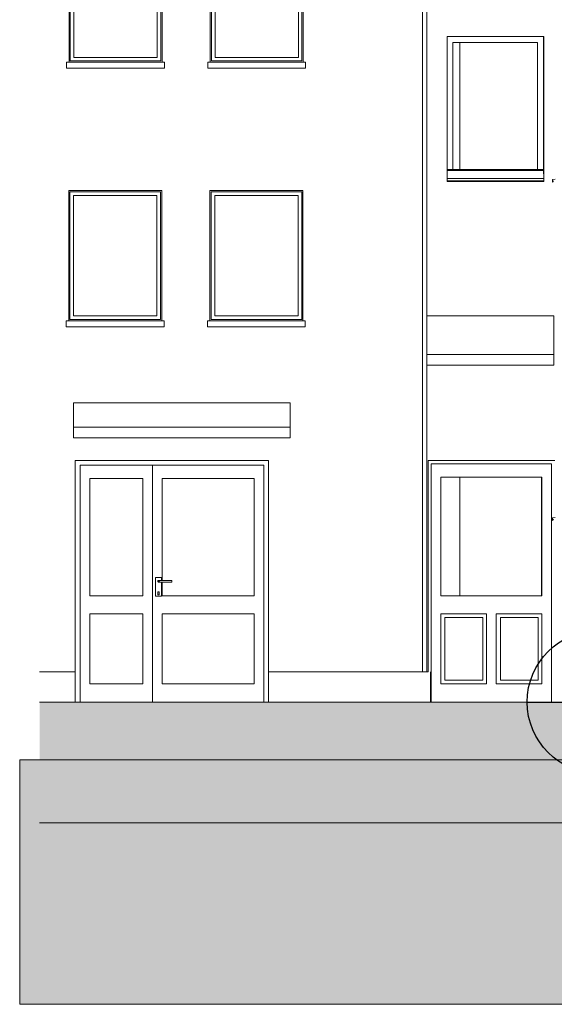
# Model space of a CAD drawing. Header units: millimetres. Extents: x -47038 to 86296, y -75637 to 48966.
# Tile 142 of 174: x 40029 to 44454, y 33278 to 41429. Entities that reach past the tile are written whole.
import ezdxf

# ---------------------------------------------------------------- set-up
doc = ezdxf.new("R2010")
doc.units = ezdxf.units.MM
doc.linetypes.add('Wipeout_Contour', pattern=[1000, 0, -1000])
for name, color, linetype, lineweight, true_color in [('0_Nr_pióra__95', 7, 'Continuous', 20, 0x7c7c7c), ('131-Z Drogi_Nr_pióra__95', 7, 'Continuous', 20, 0x7c7c7c), ('420-K Ściany_Nr_pióra__95', 7, 'Continuous', 20, 0x7c7c7c), ('Drzwi Archicad_Nr_pióra__95', 7, 'Continuous', 25, 0x7c7c7c), ('Nowe_Drzwi Archicad_Nr_pióra__95', 7, 'Continuous', 25, 0x7c7c7c), ('Rozbiórka_Okna Archicada_Nr_pióra__95', 7, 'Continuous', 25, 0x7c7c7c)]:
    doc.layers.add(name, color=color, linetype=linetype, lineweight=lineweight, true_color=true_color)
for name, color, linetype, lineweight in [('Nowe_Drzwi Archicad_Nr_pióra__93', 9, 'Continuous', 20), ('Nowe_Okna Archicada_Nr_pióra__93', 9, 'Continuous', 20), ('XREF', 8, 'Continuous', 9)]:
    doc.layers.add(name, color=color, linetype=linetype, lineweight=lineweight)
doc.layers.add('POMOC', color=6, linetype='Continuous', lineweight=30, plot=False)

# ---------------------------------------------------------------- blocks, each defined once
blk = doc.blocks.new('A$C67FE79C0')
at = {"layer": '0_Nr_pióra__95', "color": 8, "linetype": 'Continuous', "lineweight": 5}
for p, q in [((-441.17, 637.43), (-441.17, 529.68)), ((-440.17, 636.43), (-440.17, 530.68)), ((-365.17, 530.68), (-365.17, 636.43)), ((-364.17, 529.68), (-364.17, 637.43)), ((-324.34, 637.43), (-324.34, 529.68)), ((-323.34, 636.43), (-323.34, 530.68)), ((-248.34, 530.68), (-248.34, 636.43)), ((-247.34, 529.68), (-247.34, 637.43)), ((-437.17, 633.43), (-437.17, 533.68)), ((-368.17, 533.68), (-368.17, 633.43)), ((-320.34, 633.43), (-320.34, 533.68)), ((-251.34, 533.68), (-251.34, 633.43)), ((-440.17, 530.68), (-365.17, 530.68)), ((-437.17, 533.68), (-368.17, 533.68)), ((-323.34, 530.68), (-248.34, 530.68)), ((-320.34, 533.68), (-251.34, 533.68)), ((-362.17, 529.68), (-443.17, 529.68)), ((-443.17, 529.68), (-443.17, 524.68)), ((-443.17, 524.68), (-362.17, 524.68)), ((-441.17, 529.68), (-364.17, 529.68)), ((-362.17, 524.68), (-362.17, 529.68)), ((-245.34, 529.68), (-326.34, 529.68)), ((-326.34, 529.68), (-326.34, 524.68)), ((-326.34, 524.68), (-245.34, 524.68)), ((-324.34, 529.68), (-247.34, 529.68)), ((-245.34, 524.68), (-245.34, 529.68)), ((-364.42, 423.43), (-441.42, 423.43)), ((-441.42, 423.43), (-441.42, 315.68)), ((-365.42, 422.43), (-440.42, 422.43)), ((-440.42, 422.43), (-440.42, 316.68)), ((-368.42, 419.43), (-437.42, 419.43)), ((-437.42, 419.43), (-437.42, 319.68)), ((-368.42, 319.68), (-368.42, 419.43)), ((-365.42, 316.68), (-365.42, 422.43)), ((-364.42, 315.68), (-364.42, 423.43)), ((-247.59, 423.43), (-324.59, 423.43)), ((-324.59, 423.43), (-324.59, 315.68)), ((-248.59, 422.43), (-323.59, 422.43)), ((-323.59, 422.43), (-323.59, 316.68)), ((-251.59, 419.43), (-320.59, 419.43)), ((-320.59, 419.43), (-320.59, 319.68)), ((-251.59, 319.68), (-251.59, 419.43)), ((-248.59, 316.68), (-248.59, 422.43)), ((-247.59, 315.68), (-247.59, 423.43)), ((-437.42, 319.68), (-368.42, 319.68)), ((-320.59, 319.68), (-251.59, 319.68)), ((-39.86, 319.65), (-145.05, 319.65)), ((-145.05, 319.65), (-145.05, 287.65)), ((-39.86, 287.65), (-39.86, 319.65)), ((-362.42, 315.68), (-443.42, 315.68)), ((-443.42, 315.68), (-443.42, 310.68)), ((-443.42, 310.68), (-362.42, 310.68)), ((-441.42, 315.68), (-364.42, 315.68)), ((-440.42, 316.68), (-365.42, 316.68)), ((-362.42, 310.68), (-362.42, 315.68)), ((-245.59, 315.68), (-326.59, 315.68)), ((-326.59, 315.68), (-326.59, 310.68)), ((-326.59, 310.68), (-245.59, 310.68)), ((-324.59, 315.68), (-247.59, 315.68)), ((-323.59, 316.68), (-248.59, 316.68)), ((-245.59, 310.68), (-245.59, 315.68)), ((-145.05, 287.65), (-39.86, 287.65)), ((-39.86, 287.65), (-145.05, 287.65)), ((-145.05, 287.65), (-145.05, 278.9)), ((-39.86, 278.9), (-39.86, 287.65)), ((-145.05, 278.9), (-39.86, 278.9)), ((-257.99, 247.77), (-437.36, 247.77)), ((-437.36, 247.77), (-437.36, 227.51)), ((-257.99, 227.51), (-257.99, 247.77)), ((-437.36, 227.51), (-257.99, 227.51)), ((-257.99, 227.51), (-437.36, 227.51)), ((-437.36, 227.51), (-437.36, 218.76)), ((-257.99, 218.76), (-257.99, 227.51)), ((-437.36, 218.76), (-257.99, 218.76)), ((-142.06, 25), (-142.06, 0))]:
    blk.add_line(p, q, dxfattribs=at)
at = {"layer": '131-Z Drogi_Nr_pióra__95', "color": 8, "linetype": 'Continuous', "lineweight": 5}
blk.add_line((-27.78, 0), (-465.57, 0), dxfattribs=at)
at = {"layer": '420-K Ściany_Nr_pióra__95', "color": 8, "linetype": 'Continuous', "lineweight": 5}
for p, q in [((-145.05, 730), (-145.05, 280)), ((-148.48, 670), (-148.48, 450)), ((-117.83, 545.94), (-117.83, 450)), ((-148.48, 450), (-148.48, 230)), ((-117.83, 450), (-117.83, 440.94)), ((-145.05, 280), (-145.05, 25)), ((-148.48, 230), (-148.48, 25)), ((-117.83, 186.2), (-117.83, 88)), ((-465.57, 25), (-436.04, 25)), ((-276.04, 25), (-191.51, 25)), ((-148.48, 25), (-191.51, 25)), ((-148.48, 25), (-145.05, 25)), ((-145.05, 25), (-144.04, 25))]:
    blk.add_line(p, q, dxfattribs=at)
at = {"layer": 'Drzwi Archicad_Nr_pióra__95', "color": 8, "linetype": 'Continuous', "lineweight": 5}
for p, q in [((-436.04, 196), (-436.04, 200)), ((-436.04, 200), (-276.04, 200)), ((-436.04, 25), (-436.04, 196)), ((-432.04, 196), (-432.04, 185)), ((-372.04, 196), (-432.04, 196)), ((-372.04, 0), (-372.04, 196)), ((-372.04, 196), (-280.04, 196)), ((-280.04, 196), (-280.04, 185)), ((-276.04, 200), (-276.04, 196)), ((-276.04, 196), (-276.04, 25)), ((-432.04, 185), (-432.04, 15)), ((-424.04, 88), (-424.04, 185)), ((-424.04, 185), (-380.04, 185)), ((-380.04, 185), (-380.04, 88)), ((-364.04, 185), (-364.04, 100.7)), ((-288.04, 185), (-364.04, 185)), ((-288.04, 88), (-288.04, 185)), ((-280.04, 185), (-280.04, 15)), ((-364.54, 103), (-369.54, 103)), ((-369.54, 103), (-369.54, 87.5)), ((-367.73, 100.14), (-367.74, 100)), ((-367.74, 100), (-367.73, 99.86)), ((-367.69, 100.27), (-367.73, 100.14)), ((-367.73, 99.86), (-367.69, 99.73)), ((-367.63, 100.39), (-367.69, 100.27)), ((-367.69, 99.73), (-367.63, 99.61)), ((-367.54, 100.49), (-367.63, 100.39)), ((-367.63, 99.61), (-367.54, 99.51)), ((-367.43, 100.58), (-367.54, 100.49)), ((-367.54, 99.51), (-367.43, 99.42)), ((-367.31, 100.65), (-367.43, 100.58)), ((-367.43, 99.42), (-367.31, 99.35)), ((-367.4, 100.14), (-367.42, 100)), ((-367.42, 100), (-367.4, 99.86)), ((-367.37, 100.27), (-367.4, 100.14)), ((-367.4, 99.86), (-367.37, 99.73)), ((-367.31, 100.39), (-367.37, 100.27)), ((-367.37, 99.73), (-367.31, 99.61)), ((-367.18, 100.69), (-367.31, 100.65)), ((-367.23, 100.49), (-367.31, 100.39)), ((-367.31, 99.61), (-367.23, 99.51)), ((-367.31, 99.35), (-367.18, 99.31)), ((-367.14, 100.58), (-367.23, 100.49)), ((-367.23, 99.51), (-367.14, 99.42)), ((-367.04, 100.7), (-367.18, 100.69)), ((-367.18, 99.31), (-367.04, 99.3)), ((-367.04, 100.7), (-366.79, 100.7)), ((-367.04, 99.3), (-366.79, 99.3)), ((-366.79, 100.7), (-366.09, 100.7)), ((-366.79, 99.3), (-366.09, 99.3)), ((-366.45, 100.14), (-366.46, 100)), ((-366.46, 100), (-366.45, 99.86)), ((-366.43, 100.27), (-366.45, 100.14)), ((-366.45, 99.86), (-366.43, 99.73)), ((-366.39, 100.39), (-366.43, 100.27)), ((-366.43, 99.73), (-366.39, 99.61)), ((-366.35, 100.49), (-366.39, 100.39)), ((-366.39, 99.61), (-366.35, 99.51)), ((-366.29, 100.58), (-366.35, 100.49)), ((-366.35, 99.51), (-366.29, 99.42)), ((-366.09, 100.7), (-365.14, 100.7)), ((-366.09, 99.3), (-365.14, 99.3)), ((-365.14, 100.7), (-356.04, 100.7)), ((-365.14, 99.3), (-356.04, 99.3)), ((-364.54, 100.7), (-364.54, 103)), ((-364.54, 87.5), (-364.54, 99.3)), ((-364.04, 99.3), (-364.04, 88)), ((-356.04, 100.7), (-356.04, 100.69)), ((-356.04, 100.69), (-356.04, 100.65)), ((-356.04, 100.65), (-356.04, 100.58)), ((-356.04, 100.58), (-356.04, 100.49)), ((-356.04, 100.49), (-356.04, 100.39)), ((-356.04, 100.39), (-356.04, 100.27)), ((-356.04, 100.27), (-356.04, 100.14)), ((-356.04, 100.14), (-356.04, 100)), ((-356.04, 100), (-356.04, 99.86)), ((-356.04, 99.86), (-356.04, 99.73)), ((-356.04, 99.73), (-356.04, 99.61)), ((-356.04, 99.61), (-356.04, 99.51)), ((-356.04, 99.51), (-356.04, 99.42)), ((-356.04, 99.42), (-356.04, 99.35)), ((-356.04, 99.35), (-356.04, 99.31)), ((-356.04, 99.31), (-356.04, 99.3)), ((-367.64, 88.7), (-367.64, 91.3)), ((-367.64, 91.3), (-366.44, 91.3)), ((-366.44, 91.3), (-366.44, 88.7)), ((-380.04, 88), (-424.04, 88)), ((-369.54, 87.5), (-364.54, 87.5)), ((-366.44, 88.7), (-367.64, 88.7)), ((-364.04, 88), (-288.04, 88)), ((-424.04, 15), (-424.04, 73)), ((-424.04, 73), (-380.04, 73)), ((-380.04, 73), (-380.04, 15)), ((-364.04, 73), (-364.04, 15)), ((-288.04, 73), (-364.04, 73)), ((-288.04, 15), (-288.04, 73)), ((-436.04, 0), (-436.04, 25)), ((-276.04, 25), (-276.04, 0)), ((-432.04, 15), (-432.04, 0)), ((-380.04, 15), (-424.04, 15)), ((-364.04, 15), (-288.04, 15)), ((-280.04, 15), (-280.04, 0))]:
    blk.add_line(p, q, dxfattribs=at)
at = {"layer": 'Nowe_Drzwi Archicad_Nr_pióra__93', "color": 8, "linetype": 'Continuous', "lineweight": 5}
for p, q in [((-141.34, 196), (-141.34, 197.2)), ((-141.34, 197.2), (-41.94, 197.2)), ((-141.34, 196), (-141.34, 0)), ((-41.94, 197.2), (-41.94, 186.2)), ((-133.34, 186.2), (-133.34, 88)), ((-49.94, 186.2), (-133.34, 186.2)), ((-49.98, 88), (-49.98, 186.2)), ((-49.96, 186.2), (-49.96, 88)), ((-49.95, 186.2), (-49.95, 88)), ((-49.94, 88), (-49.94, 186.2)), ((-41.94, 186.2), (-41.94, 15)), ((-133.34, 88), (-49.94, 88)), ((-95.64, 73), (-133.34, 73)), ((-133.34, 73), (-133.34, 15)), ((-130.05, 18), (-130.05, 70)), ((-130.04, 70), (-130.05, 70)), ((-130.04, 18), (-130.04, 70)), ((-130.04, 70), (-98.65, 70)), ((-98.65, 70), (-98.65, 18)), ((-95.65, 73), (-95.65, 15)), ((-95.64, 15), (-95.64, 73)), ((-87.64, 73), (-87.64, 15)), ((-49.94, 73), (-87.64, 73)), ((-84.05, 18), (-84.05, 70)), ((-84.05, 70), (-52.95, 70)), ((-84.05, 18), (-84.05, 70)), ((-84.05, 70), (-84.05, 70)), ((-52.95, 70), (-52.95, 18)), ((-49.95, 73), (-49.95, 15)), ((-49.94, 15), (-49.94, 73)), ((-130.04, 18), (-130.05, 18)), ((-98.65, 18), (-130.04, 18)), ((-52.95, 18), (-84.05, 18)), ((-84.05, 18), (-84.05, 18)), ((-133.34, 15), (-95.64, 15)), ((-87.64, 15), (-49.94, 15)), ((-41.94, 15), (-41.94, 0))]:
    blk.add_line(p, q, dxfattribs=at)
at = {"layer": 'Nowe_Drzwi Archicad_Nr_pióra__95', "color": 8, "linetype": 'Continuous', "lineweight": 5}
for p, q in [((-144.04, 200), (-39.05, 200)), ((-144.04, 25), (-144.04, 200))]:
    blk.add_line(p, q, dxfattribs=at)
at = {"layer": 'Nowe_Okna Archicada_Nr_pióra__93', "color": 8, "linetype": 'Continuous', "lineweight": 5}
for p, q in [((-48.37, 545.94), (-48.37, 550.94)), ((-123.36, 440.94), (-123.36, 545.94)), ((-123.36, 545.94), (-53.37, 545.94)), ((-53.41, 545.94), (-53.41, 440.94)), ((-53.4, 440.94), (-53.4, 545.94)), ((-53.38, 440.94), (-53.38, 545.94)), ((-53.37, 545.94), (-53.37, 440.94)), ((-48.37, 440.94), (-48.37, 545.94)), ((-128.07, 440.94), (-48.37, 440.94)), ((-48.37, 440.94), (-48.37, 439.94)), ((-128.07, 439.94), (-48.37, 439.94)), ((-128.07, 433.94), (-128.05, 433.37)), ((-128.05, 431.37), (-128.06, 432.37)), ((-128.06, 432.37), (-128.05, 432.37)), ((-128.05, 433.37), (-128.05, 431.37)), ((-128.05, 433.37), (-48.05, 433.37)), ((-48.37, 439.94), (-48.08, 433.94)), ((-48.08, 433.94), (-48.05, 433.37)), ((-48.05, 433.37), (-48.05, 431.37)), ((-38.73, 432.87), (-41.05, 432.43)), ((-41.05, 432.43), (-41.05, 430.43)), ((-128.05, 431.37), (-48.05, 431.37)), ((-48.37, 430.94), (-48.37, 431.37)), ((-41.05, 430.43), (-40.05, 431.43)), ((-38.73, 152.87), (-41.05, 152.4)), ((-41.05, 152.4), (-41.05, 150.4)), ((-41.05, 150.4), (-40.05, 151.4))]:
    blk.add_line(p, q, dxfattribs=at)
at = {"layer": 'Rozbiórka_Okna Archicada_Nr_pióra__95', "color": 8, "linetype": 'Continuous', "lineweight": 5}
for p, q in [((-128.07, 550.94), (-48.08, 550.94)), ((-128.07, 430.94), (-128.07, 550.94)), ((-48.08, 550.94), (-48.08, 433.94)), ((-48.08, 430.94), (-128.07, 430.94)), ((-48.08, 431.37), (-48.08, 430.94))]:
    blk.add_line(p, q, dxfattribs=at)
at = {"color": 8, "linetype": 'Wipeout_Contour', "lineweight": 5, "ltscale": 14867.230733}
blk.add_wipeout([(3860.02, -47.89), (-482, -47.89), (-482, -250.24), (3860.02, -250.24)], dxfattribs=at)
at = {"layer": '0_Nr_pióra__95', "linetype": 'Continuous', "lineweight": 5}
h = blk.add_hatch(dxfattribs=at)
h.set_pattern_fill('Grunt_0001', color=8, style=0, pattern_type=2)
h.set_pattern_definition([(45, (3030.926, 5e-13), (-27.57716, 27.57716), []), (45, (3021.73, 9.19), (-55.1543, 55.1543), []), (45, (3012.54, 18.385), (-55.1543, 55.1543), []), (135, (3003.349, 27.577), (9.19239, 9.19239), [39, -39])])
h.paths.add_polyline_path([(3860.02, -47.89), (-482, -47.89), (-482, -250.24), (3860.02, -250.24)])
at = {"layer": '131-Z Drogi_Nr_pióra__95', "linetype": 'Continuous', "lineweight": 5}
blk.add_hatch(color=8, dxfattribs=at).paths.add_polyline_path([(-465.57, -100), (-27.78, -100), (-27.78, 0), (-465.57, 0)])
at = {"layer": '0_Nr_pióra__95', "color": 8, "linetype": 'Continuous', "lineweight": 5, "flags": 128}
blk.add_lwpolyline([(3860.02, -47.89), (-482, -47.89), (-482, -250.24), (3860.02, -250.24)], close=True, dxfattribs=at)
at = {"layer": '131-Z Drogi_Nr_pióra__95', "color": 8, "linetype": 'Continuous', "lineweight": 5}
blk.add_line((-27.78, -100), (-465.57, -100), dxfattribs=at)

msp = doc.modelspace()

# ---------------------------------------------------------------- block references
at = {"layer": 'XREF', "xscale": 10, "yscale": 10, "zscale": 10, "rotation": 360}
msp.add_blockref('A$C67FE79C0', (44848.7, 35780.4), dxfattribs=at)

# ---------------------------------------------------------------- next in the draw order: linework, layer by layer
at = {"layer": 'POMOC'}
msp.add_line((44228.9, 35780.4), (45410.9, 35780.4), dxfattribs=at)
msp.add_circle((44819.9, 35780.4), 591, dxfattribs=at)

doc.saveas('drawing.dxf')
